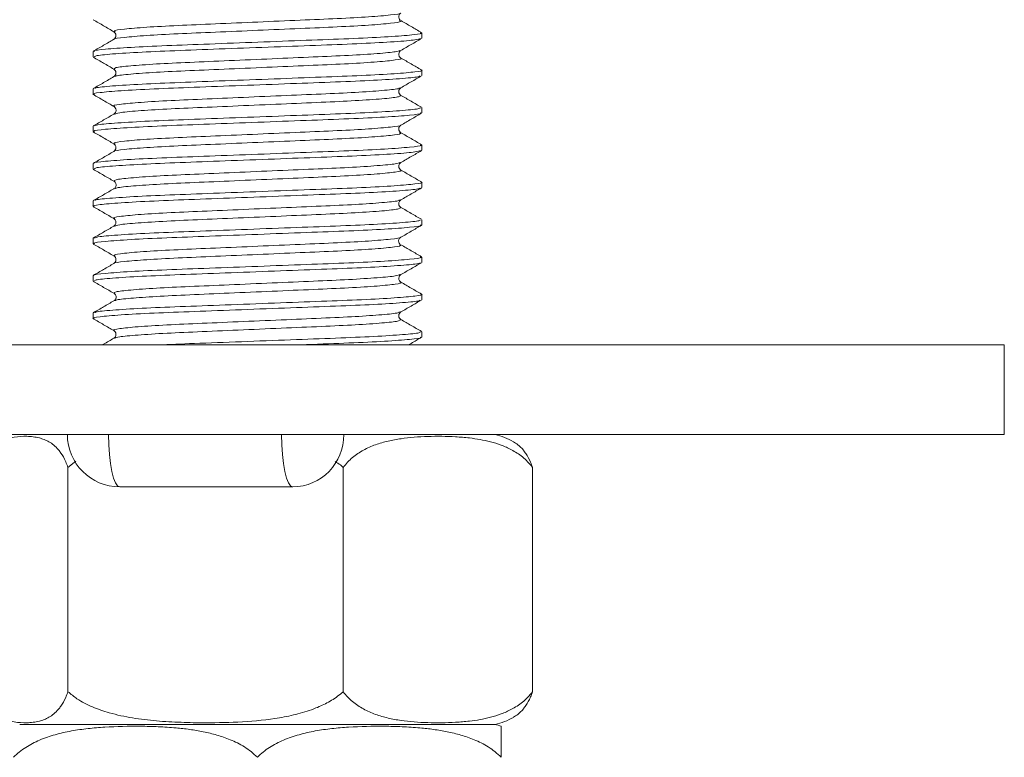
# Model space of a CAD drawing. Header units: millimetres. Extents: x 0 to 210, y 0 to 297.
# Tile 19 of 24: x 106 to 128, y 231 to 247. Entities that reach past the tile are written whole.
import ezdxf

# ---------------------------------------------------------------- set-up
doc = ezdxf.new("R2010")
doc.units = ezdxf.units.MM

msp = doc.modelspace()

# ---------------------------------------------------------------- linework, layer by layer
at = {"color": 179, "linetype": 'Continuous', "lineweight": 15}
for p, q in [((115.284, 246.881), (115.284, 247.001)), ((107.951, 246.584), (107.951, 246.465)), ((115.284, 246.048), (115.284, 246.168)), ((107.951, 245.751), (107.951, 245.631)), ((115.284, 245.215), (115.284, 245.334)), ((107.951, 244.918), (107.951, 244.798)), ((115.284, 244.381), (115.284, 244.501)), ((107.951, 244.084), (107.951, 243.965)), ((115.284, 243.548), (115.284, 243.668)), ((108.43, 243.536), (108.416, 243.524)), ((107.951, 243.251), (107.951, 243.131)), ((115.284, 242.715), (115.284, 242.834)), ((107.951, 242.418), (107.951, 242.298)), ((115.284, 241.881), (115.284, 242.001)), ((107.951, 241.584), (107.951, 241.465)), ((115.284, 241.048), (115.284, 241.168)), ((107.951, 240.751), (107.951, 240.631)), ((115.284, 240.215), (115.284, 240.334)), ((94.951, 240.041), (128.284, 240.041)), ((128.284, 240.041), (128.284, 238.041)), ((94.951, 238.041), (128.284, 238.041)), ((108.297, 238.041), (108.302, 237.813)), ((112.157, 238.041), (112.162, 237.813)), ((108.302, 237.813), (108.316, 237.594)), ((112.162, 237.813), (112.176, 237.594)), ((108.316, 237.594), (108.339, 237.392)), ((112.176, 237.594), (112.199, 237.392)), ((107.391, 237.309), (107.568, 237.445)), ((107.391, 237.309), (107.391, 232.305)), ((108.339, 237.392), (108.37, 237.216)), ((112.199, 237.392), (112.23, 237.216)), ((113.531, 237.309), (113.531, 232.305)), ((117.758, 237.309), (117.758, 232.305)), ((108.37, 237.216), (108.407, 237.071)), ((108.407, 237.071), (108.45, 236.963)), ((112.23, 237.216), (112.267, 237.071)), ((112.267, 237.071), (112.31, 236.963)), ((108.45, 236.963), (108.497, 236.896)), ((108.497, 236.896), (108.545, 236.874)), ((108.545, 236.874), (112.405, 236.874)), ((112.31, 236.963), (112.357, 236.896)), ((112.357, 236.896), (112.405, 236.874)), ((110.491, 231.574), (106.314, 231.574)), ((106.314, 231.574), (116.921, 231.574))]:
    msp.add_line(p, q, dxfattribs=at)
for centre, radius, start, end in [((108.545, 238.041), 1.167, 180, 270), ((112.392, 238.027), 1.154, 270.6695, 0.6542), ((116.582, 236.564), 1.516, 60.3307, 77.0515), ((116.582, 233.051), 1.516, 282.9485, 299.6472), ((116.582, 230.097), 1.516, 71.6256, 77.0515)]:
    msp.add_arc(centre, radius, start, end, dxfattribs=at)
for points, knots in [([(114.809, 247.442), (114.811, 247.441), (114.831, 247.428), (114.613, 247.4), (114.143, 247.358), (113.431, 247.319), (112.574, 247.284), (111.627, 247.242), (110.679, 247.201), (109.819, 247.165), (109.106, 247.127), (108.619, 247.085), (108.388, 247.051), (108.432, 247.032), (108.448, 247.025)], [0, 0, 0, 0, 0.007854, 0.101719, 0.197494, 0.290981, 0.382465, 0.477691, 0.572957, 0.664496, 0.7579, 0.853671, 0.94761, 1, 1, 1, 1]), ([(114.806, 247.287), (114.801, 247.29), (114.79, 247.297), (114.769, 247.337), (114.772, 247.38), (114.785, 247.415), (114.806, 247.432), (114.819, 247.442)], [0, 0, 0, 0, 0.2786549, 0.6111175, 0.7331801, 0.8353083, 1, 1, 1, 1]), ([(107.957, 247.291), (108.034, 247.247), (108.187, 247.158), (108.34, 247.07), (108.416, 247.025)], [0, 0, 0, 0, 0.500046, 1, 1, 1, 1]), ([(114.787, 247.274), (114.803, 247.268), (114.849, 247.249), (114.623, 247.215), (114.141, 247.173), (113.432, 247.134), (112.574, 247.099), (111.627, 247.058), (110.679, 247.016), (109.82, 246.981), (109.104, 246.942), (108.629, 246.9), (108.407, 246.872), (108.427, 246.858), (108.429, 246.857)], [0, 0, 0, 0, 0.0506518, 0.1445151, 0.2402895, 0.3337753, 0.4252582, 0.5204826, 0.615748, 0.707286, 0.8006886, 0.8964583, 0.990397, 1, 1, 1, 1]), ([(115.278, 247.008), (115.202, 247.053), (115.049, 247.141), (114.896, 247.23), (114.819, 247.274)], [0, 0, 0, 0, 0.5000505, 1, 1, 1, 1]), ([(107.985, 246.584), (107.976, 246.588), (107.939, 246.605), (108.196, 246.636), (108.747, 246.678), (109.563, 246.716), (110.545, 246.752), (111.628, 246.793), (112.711, 246.835), (113.69, 246.87), (114.502, 246.909), (115.047, 246.951), (115.299, 246.981), (115.261, 246.998), (115.252, 247.001)], [0, 0, 0, 0, 0.03105, 0.124982, 0.220742, 0.314138, 0.405671, 0.500928, 0.596144, 0.687622, 0.781101, 0.876867, 0.970723, 1, 1, 1, 1]), ([(108.416, 247.025), (108.427, 247.017), (108.45, 247), (108.468, 246.943), (108.451, 246.884), (108.428, 246.866), (108.416, 246.857)], [0, 0, 0, 0, 0.259687, 0.515473, 0.7621, 1, 1, 1, 1]), ([(108.416, 246.857), (108.34, 246.813), (108.187, 246.724), (108.034, 246.636), (107.957, 246.592)], [0, 0, 0, 0, 0.49995, 1, 1, 1, 1]), ([(115.252, 246.874), (115.227, 246.864), (115.17, 246.842), (114.711, 246.803), (113.985, 246.762), (113.053, 246.727), (111.996, 246.687), (110.898, 246.646), (109.874, 246.607), (108.995, 246.571), (108.348, 246.53), (107.986, 246.493), (107.984, 246.473), (107.984, 246.465)], [0, 0, 0, 0, 0.073924, 0.171347, 0.267853, 0.360726, 0.456799, 0.554348, 0.649111, 0.742715, 0.839971, 0.93679, 1, 1, 1, 1]), ([(114.819, 246.609), (114.896, 246.653), (115.049, 246.741), (115.202, 246.83), (115.278, 246.874)], [0, 0, 0, 0, 0.499949, 1, 1, 1, 1]), ([(114.795, 246.608), (114.774, 246.599), (114.724, 246.577), (114.324, 246.539), (113.689, 246.498), (112.873, 246.463), (111.949, 246.423), (110.988, 246.381), (110.092, 246.343), (109.323, 246.307), (108.753, 246.265), (108.421, 246.226), (108.425, 246.203), (108.426, 246.192)], [0, 0, 0, 0, 0.070293, 0.165839, 0.260487, 0.351569, 0.445791, 0.541462, 0.634398, 0.726197, 0.821581, 0.916535, 1, 1, 1, 1]), ([(114.819, 246.44), (114.813, 246.445), (114.799, 246.454), (114.783, 246.476), (114.772, 246.502), (114.769, 246.548), (114.797, 246.596), (114.811, 246.604), (114.819, 246.609)], [0, 0, 0, 0, 0.0582756, 0.1247475, 0.2032391, 0.2987932, 0.5677433, 1, 1, 1, 1]), ([(107.957, 246.457), (108.034, 246.413), (108.187, 246.325), (108.34, 246.236), (108.416, 246.192)], [0, 0, 0, 0, 0.500051, 1, 1, 1, 1]), ([(114.797, 246.441), (114.808, 246.438), (114.872, 246.423), (114.722, 246.396), (114.334, 246.354), (113.687, 246.313), (112.874, 246.278), (111.949, 246.238), (110.988, 246.196), (110.092, 246.158), (109.322, 246.122), (108.759, 246.081), (108.457, 246.047), (108.45, 246.029), (108.449, 246.024)], [0, 0, 0, 0, 0.020205, 0.112563, 0.208177, 0.302891, 0.394037, 0.488326, 0.584064, 0.677065, 0.768929, 0.86438, 0.959401, 1, 1, 1, 1]), ([(115.278, 246.175), (115.202, 246.219), (115.049, 246.308), (114.896, 246.396), (114.819, 246.44)], [0, 0, 0, 0, 0.500051, 1, 1, 1, 1]), ([(107.995, 245.759), (107.997, 245.764), (108.003, 245.782), (108.351, 245.816), (108.995, 245.858), (109.874, 245.894), (110.898, 245.932), (111.996, 245.974), (113.053, 246.014), (113.982, 246.049), (114.722, 246.089), (115.165, 246.131), (115.337, 246.158), (115.266, 246.173), (115.254, 246.175)], [0, 0, 0, 0, 0.043068, 0.138061, 0.233484, 0.325323, 0.418298, 0.514007, 0.608269, 0.699391, 0.794077, 0.889662, 0.981995, 1, 1, 1, 1]), ([(108.416, 246.192), (108.428, 246.183), (108.45, 246.166), (108.468, 246.108), (108.45, 246.05), (108.428, 246.032), (108.416, 246.024)], [0, 0, 0, 0, 0.24856, 0.500003, 0.751443, 1, 1, 1, 1]), ([(115.241, 246.04), (115.24, 246.035), (115.236, 246.017), (114.894, 245.984), (114.256, 245.942), (113.38, 245.906), (112.359, 245.868), (111.261, 245.826), (110.202, 245.786), (109.27, 245.751), (108.526, 245.71), (108.077, 245.669), (107.9, 245.641), (107.971, 245.626), (107.983, 245.624)], [0, 0, 0, 0, 0.041255, 0.136194, 0.231645, 0.32356, 0.416438, 0.512129, 0.606456, 0.697564, 0.792185, 0.887791, 0.980222, 1, 1, 1, 1]), ([(108.416, 246.024), (108.34, 245.98), (108.187, 245.891), (108.034, 245.803), (107.957, 245.758)], [0, 0, 0, 0, 0.4999494, 1, 1, 1, 1]), ([(114.819, 245.775), (114.896, 245.82), (115.049, 245.908), (115.202, 245.997), (115.278, 246.041)], [0, 0, 0, 0, 0.49995, 1, 1, 1, 1]), ([(114.787, 245.775), (114.786, 245.77), (114.782, 245.753), (114.485, 245.719), (113.927, 245.678), (113.16, 245.641), (112.266, 245.604), (111.306, 245.562), (110.379, 245.522), (109.563, 245.487), (108.912, 245.446), (108.518, 245.404), (108.364, 245.377), (108.428, 245.361), (108.44, 245.358)], [0, 0, 0, 0, 0.038769, 0.133736, 0.229217, 0.321158, 0.414062, 0.509783, 0.604138, 0.69527, 0.789921, 0.885556, 0.978013, 1, 1, 1, 1]), ([(114.819, 245.607), (114.808, 245.616), (114.786, 245.633), (114.767, 245.69), (114.784, 245.748), (114.808, 245.766), (114.819, 245.775)], [0, 0, 0, 0, 0.26052, 0.516458, 0.762651, 1, 1, 1, 1]), ([(107.957, 245.624), (108.034, 245.58), (108.187, 245.491), (108.34, 245.403), (108.416, 245.359)], [0, 0, 0, 0, 0.50005, 1, 1, 1, 1]), ([(114.807, 245.607), (114.81, 245.597), (114.817, 245.574), (114.491, 245.535), (113.926, 245.493), (113.161, 245.457), (112.266, 245.419), (111.306, 245.377), (110.38, 245.337), (109.561, 245.302), (108.922, 245.261), (108.515, 245.223), (108.462, 245.2), (108.439, 245.191)], [0, 0, 0, 0, 0.081518, 0.1764199, 0.2718359, 0.3637133, 0.4565535, 0.5522094, 0.6464996, 0.7375692, 0.8321547, 0.9277241, 1, 1, 1, 1]), ([(115.278, 245.342), (115.202, 245.386), (115.049, 245.474), (114.896, 245.563), (114.819, 245.607)], [0, 0, 0, 0, 0.500051, 1, 1, 1, 1]), ([(108.416, 245.19), (108.34, 245.146), (108.187, 245.058), (108.034, 244.969), (107.957, 244.925)], [0, 0, 0, 0, 0.499949, 1, 1, 1, 1]), ([(115.252, 245.215), (115.261, 245.211), (115.299, 245.195), (115.047, 245.164), (114.503, 245.122), (113.691, 245.084), (112.711, 245.048), (111.629, 245.007), (110.546, 244.965), (109.564, 244.93), (108.747, 244.891), (108.196, 244.849), (107.939, 244.818), (107.976, 244.802), (107.985, 244.798)], [0, 0, 0, 0, 0.029215, 0.123068, 0.218834, 0.312316, 0.403792, 0.499006, 0.594265, 0.6858, 0.779193, 0.874954, 0.968888, 1, 1, 1, 1]), ([(107.981, 244.925), (108.008, 244.935), (108.069, 244.958), (108.537, 244.997), (109.268, 245.038), (110.203, 245.072), (111.261, 245.113), (112.359, 245.154), (113.381, 245.192), (114.256, 245.229), (114.898, 245.27), (115.253, 245.307), (115.251, 245.327), (115.251, 245.334)], [0, 0, 0, 0, 0.075931, 0.173369, 0.269806, 0.362661, 0.458796, 0.556323, 0.650982, 0.744659, 0.841942, 0.938701, 1, 1, 1, 1]), ([(108.416, 245.359), (108.425, 245.354), (108.439, 245.346), (108.466, 245.297), (108.463, 245.252), (108.451, 245.218), (108.429, 245.201), (108.416, 245.19)], [0, 0, 0, 0, 0.423518, 0.693164, 0.79054, 0.871225, 1, 1, 1, 1]), ([(114.819, 244.942), (114.896, 244.986), (115.049, 245.075), (115.202, 245.163), (115.278, 245.208)], [0, 0, 0, 0, 0.49995, 1, 1, 1, 1]), ([(107.957, 244.791), (108.034, 244.747), (108.187, 244.658), (108.34, 244.57), (108.416, 244.525)], [0, 0, 0, 0, 0.50005, 1, 1, 1, 1]), ([(114.809, 244.942), (114.811, 244.941), (114.831, 244.928), (114.613, 244.9), (114.144, 244.858), (113.431, 244.819), (112.575, 244.784), (111.628, 244.742), (110.68, 244.701), (109.82, 244.665), (109.107, 244.627), (108.62, 244.585), (108.388, 244.551), (108.432, 244.532), (108.448, 244.525)], [0, 0, 0, 0, 0.007761, 0.101622, 0.197396, 0.290885, 0.382366, 0.477589, 0.572856, 0.664396, 0.757795, 0.853565, 0.947506, 1, 1, 1, 1]), ([(114.787, 244.774), (114.803, 244.768), (114.849, 244.749), (114.623, 244.715), (114.141, 244.673), (113.432, 244.634), (112.575, 244.599), (111.628, 244.558), (110.679, 244.516), (109.82, 244.481), (109.104, 244.442), (108.629, 244.4), (108.407, 244.372), (108.427, 244.358), (108.429, 244.357)], [0, 0, 0, 0, 0.050586, 0.144447, 0.240222, 0.333711, 0.425193, 0.520416, 0.615684, 0.707224, 0.800624, 0.896394, 0.990336, 1, 1, 1, 1]), ([(114.819, 244.774), (114.808, 244.782), (114.785, 244.8), (114.767, 244.858), (114.785, 244.916), (114.808, 244.933), (114.82, 244.942)], [0, 0, 0, 0, 0.248475, 0.500016, 0.75154, 1, 1, 1, 1]), ([(115.278, 244.508), (115.202, 244.553), (115.049, 244.641), (114.896, 244.729), (114.819, 244.774)], [0, 0, 0, 0, 0.500051, 1, 1, 1, 1]), ([(108.416, 244.357), (108.34, 244.313), (108.187, 244.224), (108.034, 244.136), (107.957, 244.092)], [0, 0, 0, 0, 0.4999495, 1, 1, 1, 1]), ([(107.975, 244.092), (107.972, 244.093), (107.948, 244.107), (108.202, 244.136), (108.746, 244.178), (109.564, 244.216), (110.545, 244.252), (111.629, 244.293), (112.711, 244.335), (113.691, 244.37), (114.503, 244.409), (115.047, 244.451), (115.299, 244.481), (115.261, 244.498), (115.252, 244.501)], [0, 0, 0, 0, 0.012713, 0.108431, 0.20601, 0.301177, 0.39445, 0.491517, 0.58854, 0.681753, 0.77701, 0.874595, 0.970231, 1, 1, 1, 1]), ([(115.252, 244.374), (115.228, 244.364), (115.171, 244.342), (114.711, 244.303), (113.985, 244.262), (113.053, 244.227), (111.997, 244.187), (110.899, 244.146), (109.875, 244.108), (108.996, 244.071), (108.348, 244.03), (107.986, 243.993), (107.984, 243.973), (107.984, 243.965)], [0, 0, 0, 0, 0.073909, 0.171325, 0.267828, 0.360697, 0.456762, 0.554307, 0.649067, 0.742663, 0.839913, 0.936729, 1, 1, 1, 1]), ([(108.416, 244.526), (108.427, 244.517), (108.45, 244.499), (108.468, 244.441), (108.45, 244.383), (108.427, 244.366), (108.416, 244.357)], [0, 0, 0, 0, 0.2482988, 0.4999957, 0.7516969, 1, 1, 1, 1]), ([(114.819, 244.109), (114.896, 244.153), (115.049, 244.241), (115.202, 244.33), (115.278, 244.374)], [0, 0, 0, 0, 0.49995, 1, 1, 1, 1]), ([(114.795, 244.108), (114.774, 244.099), (114.724, 244.077), (114.325, 244.039), (113.69, 243.998), (112.874, 243.963), (111.95, 243.923), (110.989, 243.881), (110.092, 243.843), (109.324, 243.807), (108.754, 243.765), (108.421, 243.726), (108.425, 243.703), (108.426, 243.692)], [0, 0, 0, 0, 0.070283, 0.165827, 0.260474, 0.351554, 0.445772, 0.541441, 0.634378, 0.726172, 0.821552, 0.916506, 1, 1, 1, 1]), ([(114.82, 243.94), (114.808, 243.949), (114.785, 243.967), (114.767, 244.025), (114.785, 244.082), (114.808, 244.1), (114.82, 244.109)], [0, 0, 0, 0, 0.2484, 0.499986, 0.751586, 1, 1, 1, 1]), ([(107.957, 243.958), (108.034, 243.913), (108.187, 243.825), (108.34, 243.736), (108.416, 243.692)], [0, 0, 0, 0, 0.50005, 1, 1, 1, 1]), ([(114.797, 243.941), (114.808, 243.938), (114.872, 243.923), (114.722, 243.896), (114.334, 243.854), (113.687, 243.813), (112.875, 243.778), (111.95, 243.738), (110.989, 243.696), (110.092, 243.658), (109.322, 243.622), (108.76, 243.581), (108.457, 243.547), (108.45, 243.529), (108.449, 243.524)], [0, 0, 0, 0, 0.020117, 0.112469, 0.208079, 0.302792, 0.393935, 0.488218, 0.583954, 0.676955, 0.768813, 0.86426, 0.95928, 1, 1, 1, 1]), ([(115.278, 243.675), (115.202, 243.719), (115.049, 243.808), (114.896, 243.896), (114.819, 243.94)], [0, 0, 0, 0, 0.50005, 1, 1, 1, 1]), ([(107.995, 243.259), (107.997, 243.264), (108.003, 243.282), (108.351, 243.316), (108.995, 243.358), (109.875, 243.394), (110.899, 243.432), (111.997, 243.474), (113.054, 243.514), (113.983, 243.549), (114.722, 243.59), (115.165, 243.631), (115.337, 243.658), (115.266, 243.673), (115.254, 243.675)], [0, 0, 0, 0, 0.043185, 0.138177, 0.233595, 0.325429, 0.418404, 0.514112, 0.608368, 0.699488, 0.794173, 0.889755, 0.982082, 1, 1, 1, 1]), ([(108.416, 243.692), (108.423, 243.687), (108.437, 243.678), (108.454, 243.656), (108.465, 243.628), (108.467, 243.598), (108.459, 243.569), (108.451, 243.557), (108.446, 243.55)], [0, 0, 0, 0, 0.092208, 0.197961, 0.325046, 0.487989, 0.706024, 1, 1, 1, 1]), ([(115.241, 243.54), (115.24, 243.535), (115.236, 243.517), (114.895, 243.484), (114.257, 243.442), (113.381, 243.406), (112.359, 243.368), (111.262, 243.326), (110.203, 243.286), (109.271, 243.251), (108.527, 243.21), (108.077, 243.169), (107.9, 243.141), (107.971, 243.126), (107.983, 243.124)], [0, 0, 0, 0, 0.041205, 0.136141, 0.231593, 0.323511, 0.416384, 0.512075, 0.606404, 0.69751, 0.79213, 0.887735, 0.980169, 1, 1, 1, 1]), ([(108.416, 243.524), (108.34, 243.48), (108.187, 243.391), (108.034, 243.303), (107.957, 243.258)], [0, 0, 0, 0, 0.49995, 1, 1, 1, 1]), ([(114.819, 243.275), (114.896, 243.32), (115.049, 243.408), (115.202, 243.497), (115.278, 243.541)], [0, 0, 0, 0, 0.499949, 1, 1, 1, 1]), ([(114.787, 243.275), (114.786, 243.27), (114.782, 243.253), (114.485, 243.219), (113.928, 243.178), (113.161, 243.141), (112.267, 243.104), (111.306, 243.062), (110.38, 243.022), (109.564, 242.987), (108.913, 242.946), (108.518, 242.904), (108.364, 242.877), (108.428, 242.861), (108.44, 242.858)], [0, 0, 0, 0, 0.038716, 0.133681, 0.229163, 0.321105, 0.414005, 0.509726, 0.604082, 0.695214, 0.789861, 0.885496, 0.977956, 1, 1, 1, 1]), ([(114.819, 243.107), (114.809, 243.115), (114.789, 243.129), (114.767, 243.184), (114.781, 243.246), (114.807, 243.266), (114.819, 243.275)], [0, 0, 0, 0, 0.310303, 0.576944, 0.801592, 1, 1, 1, 1]), ([(107.957, 243.124), (108.034, 243.08), (108.187, 242.991), (108.34, 242.903), (108.416, 242.859)], [0, 0, 0, 0, 0.5000506, 1, 1, 1, 1]), ([(114.807, 243.107), (114.81, 243.097), (114.817, 243.074), (114.491, 243.035), (113.926, 242.993), (113.161, 242.957), (112.267, 242.919), (111.306, 242.877), (110.38, 242.837), (109.561, 242.802), (108.922, 242.761), (108.515, 242.723), (108.462, 242.7), (108.439, 242.691)], [0, 0, 0, 0, 0.0814953, 0.1763959, 0.2718134, 0.3636941, 0.4565315, 0.5521873, 0.6464803, 0.73755, 0.8321339, 0.9277045, 1, 1, 1, 1]), ([(115.278, 242.842), (115.202, 242.886), (115.049, 242.974), (114.896, 243.063), (114.819, 243.107)], [0, 0, 0, 0, 0.50005, 1, 1, 1, 1]), ([(107.981, 242.425), (108.008, 242.435), (108.069, 242.458), (108.537, 242.497), (109.268, 242.538), (110.204, 242.573), (111.262, 242.613), (112.359, 242.654), (113.381, 242.692), (114.256, 242.729), (114.898, 242.77), (115.253, 242.807), (115.251, 242.827), (115.251, 242.834)], [0, 0, 0, 0, 0.075952, 0.173396, 0.269835, 0.362694, 0.458837, 0.556368, 0.651027, 0.744712, 0.842001, 0.938762, 1, 1, 1, 1]), ([(108.416, 242.859), (108.428, 242.85), (108.45, 242.832), (108.468, 242.775), (108.45, 242.717), (108.428, 242.699), (108.416, 242.69)], [0, 0, 0, 0, 0.248556, 0.4999975, 0.7514415, 1, 1, 1, 1]), ([(108.416, 242.69), (108.34, 242.646), (108.187, 242.558), (108.034, 242.469), (107.957, 242.425)], [0, 0, 0, 0, 0.499949, 1, 1, 1, 1]), ([(115.252, 242.715), (115.261, 242.711), (115.299, 242.695), (115.048, 242.664), (114.503, 242.622), (113.691, 242.584), (112.712, 242.548), (111.63, 242.507), (110.546, 242.465), (109.564, 242.43), (108.748, 242.391), (108.197, 242.349), (107.939, 242.318), (107.976, 242.302), (107.985, 242.298)], [0, 0, 0, 0, 0.029152, 0.123003, 0.218769, 0.312254, 0.403728, 0.498941, 0.594201, 0.685738, 0.779128, 0.874889, 0.968825, 1, 1, 1, 1]), ([(114.819, 242.442), (114.896, 242.486), (115.049, 242.575), (115.202, 242.663), (115.278, 242.708)], [0, 0, 0, 0, 0.499949, 1, 1, 1, 1]), ([(114.809, 242.442), (114.811, 242.441), (114.832, 242.428), (114.613, 242.4), (114.144, 242.358), (113.432, 242.319), (112.576, 242.284), (111.628, 242.242), (110.68, 242.201), (109.82, 242.165), (109.107, 242.127), (108.62, 242.085), (108.388, 242.051), (108.432, 242.032), (108.448, 242.025)], [0, 0, 0, 0, 0.007719, 0.1015783, 0.1973543, 0.2908472, 0.3823276, 0.4775503, 0.5728199, 0.6643632, 0.7577611, 0.8535317, 0.9474769, 1, 1, 1, 1]), ([(114.806, 242.286), (114.801, 242.288), (114.794, 242.292), (114.776, 242.32), (114.769, 242.348), (114.77, 242.378), (114.781, 242.406), (114.798, 242.428), (114.813, 242.438), (114.819, 242.442)], [0, 0, 0, 0, 0.329262, 0.525288, 0.671169, 0.780665, 0.866378, 0.937779, 1, 1, 1, 1]), ([(107.957, 242.291), (108.034, 242.247), (108.187, 242.158), (108.34, 242.07), (108.416, 242.025)], [0, 0, 0, 0, 0.5000506, 1, 1, 1, 1]), ([(114.787, 242.274), (114.803, 242.268), (114.849, 242.249), (114.623, 242.215), (114.142, 242.173), (113.433, 242.134), (112.575, 242.099), (111.628, 242.058), (110.68, 242.016), (109.821, 241.981), (109.105, 241.942), (108.63, 241.9), (108.407, 241.872), (108.427, 241.858), (108.429, 241.857)], [0, 0, 0, 0, 0.050584, 0.144433, 0.240198, 0.333681, 0.425151, 0.520363, 0.615622, 0.707155, 0.800542, 0.896302, 0.990237, 1, 1, 1, 1]), ([(115.278, 242.008), (115.202, 242.053), (115.049, 242.141), (114.896, 242.23), (114.819, 242.274)], [0, 0, 0, 0, 0.500051, 1, 1, 1, 1]), ([(107.975, 241.592), (107.972, 241.593), (107.948, 241.607), (108.202, 241.636), (108.746, 241.678), (109.565, 241.716), (110.546, 241.752), (111.63, 241.793), (112.712, 241.835), (113.691, 241.87), (114.503, 241.909), (115.048, 241.951), (115.299, 241.982), (115.261, 241.998), (115.252, 242.001)], [0, 0, 0, 0, 0.012816, 0.108533, 0.206108, 0.301268, 0.394539, 0.491604, 0.588622, 0.681829, 0.777085, 0.874666, 0.970295, 1, 1, 1, 1]), ([(108.416, 242.025), (108.428, 242.016), (108.455, 241.994), (108.468, 241.932), (108.445, 241.877), (108.426, 241.864), (108.416, 241.857)], [0, 0, 0, 0, 0.183832, 0.399434, 0.667285, 1, 1, 1, 1]), ([(108.416, 241.857), (108.34, 241.813), (108.187, 241.724), (108.034, 241.636), (107.957, 241.592)], [0, 0, 0, 0, 0.499949, 1, 1, 1, 1]), ([(115.252, 241.874), (115.227, 241.864), (115.171, 241.842), (114.712, 241.803), (113.986, 241.762), (113.054, 241.727), (111.998, 241.687), (110.9, 241.646), (109.875, 241.608), (108.996, 241.571), (108.348, 241.53), (107.986, 241.493), (107.984, 241.473), (107.984, 241.465)], [0, 0, 0, 0, 0.07378, 0.171202, 0.267714, 0.36059, 0.456659, 0.554211, 0.648981, 0.742581, 0.839836, 0.93666, 1, 1, 1, 1]), ([(114.819, 241.609), (114.896, 241.653), (115.049, 241.741), (115.202, 241.83), (115.278, 241.874)], [0, 0, 0, 0, 0.4999494, 1, 1, 1, 1]), ([(107.957, 241.457), (108.034, 241.413), (108.187, 241.325), (108.34, 241.236), (108.416, 241.192)], [0, 0, 0, 0, 0.500051, 1, 1, 1, 1]), ([(114.795, 241.608), (114.774, 241.599), (114.724, 241.577), (114.325, 241.539), (113.69, 241.498), (112.875, 241.463), (111.95, 241.423), (110.989, 241.381), (110.093, 241.343), (109.324, 241.307), (108.754, 241.265), (108.421, 241.226), (108.425, 241.203), (108.426, 241.192)], [0, 0, 0, 0, 0.070149, 0.165694, 0.260345, 0.351428, 0.445645, 0.541317, 0.634259, 0.726052, 0.821434, 0.916392, 1, 1, 1, 1]), ([(114.819, 241.44), (114.807, 241.45), (114.779, 241.473), (114.767, 241.536), (114.792, 241.591), (114.809, 241.602), (114.819, 241.609)], [0, 0, 0, 0, 0.168713, 0.374439, 0.642981, 1, 1, 1, 1]), ([(114.797, 241.441), (114.808, 241.438), (114.872, 241.423), (114.723, 241.396), (114.335, 241.354), (113.688, 241.313), (112.875, 241.278), (111.95, 241.238), (110.989, 241.196), (110.093, 241.158), (109.323, 241.122), (108.76, 241.081), (108.457, 241.047), (108.45, 241.029), (108.449, 241.024)], [0, 0, 0, 0, 0.020042, 0.112391, 0.208002, 0.302718, 0.393863, 0.488144, 0.583882, 0.676887, 0.768743, 0.86419, 0.959213, 1, 1, 1, 1]), ([(115.278, 241.175), (115.202, 241.219), (115.049, 241.308), (114.896, 241.396), (114.819, 241.44)], [0, 0, 0, 0, 0.500051, 1, 1, 1, 1]), ([(115.241, 241.04), (115.24, 241.035), (115.236, 241.017), (114.895, 240.984), (114.258, 240.942), (113.382, 240.906), (112.36, 240.868), (111.263, 240.826), (110.204, 240.786), (109.271, 240.751), (108.527, 240.711), (108.077, 240.669), (107.9, 240.641), (107.971, 240.626), (107.983, 240.624)], [0, 0, 0, 0, 0.041116, 0.136051, 0.231506, 0.323427, 0.416298, 0.51199, 0.606321, 0.697429, 0.792047, 0.887654, 0.980093, 1, 1, 1, 1]), ([(108.416, 241.024), (108.34, 240.979), (108.187, 240.891), (108.034, 240.803), (107.957, 240.758)], [0, 0, 0, 0, 0.499949, 1, 1, 1, 1]), ([(107.995, 240.759), (107.997, 240.764), (108.003, 240.782), (108.352, 240.816), (108.996, 240.858), (109.875, 240.894), (110.9, 240.932), (111.998, 240.974), (113.055, 241.014), (113.983, 241.049), (114.723, 241.09), (115.165, 241.131), (115.337, 241.158), (115.266, 241.173), (115.254, 241.175)], [0, 0, 0, 0, 0.043253, 0.138248, 0.233666, 0.325499, 0.418478, 0.514188, 0.608442, 0.699564, 0.794253, 0.889835, 0.98216, 1, 1, 1, 1]), ([(108.416, 241.192), (108.424, 241.188), (108.435, 241.183), (108.459, 241.147), (108.467, 241.119), (108.466, 241.088), (108.455, 241.06), (108.437, 241.038), (108.423, 241.028), (108.416, 241.024)], [0, 0, 0, 0, 0.483832, 0.638353, 0.751263, 0.8343, 0.898574, 0.952465, 1, 1, 1, 1]), ([(114.819, 240.775), (114.896, 240.82), (115.049, 240.908), (115.202, 240.997), (115.278, 241.041)], [0, 0, 0, 0, 0.4999495, 1, 1, 1, 1]), ([(107.957, 240.624), (108.034, 240.58), (108.187, 240.491), (108.34, 240.403), (108.416, 240.359)], [0, 0, 0, 0, 0.50005, 1, 1, 1, 1]), ([(114.787, 240.775), (114.786, 240.77), (114.782, 240.753), (114.485, 240.719), (113.928, 240.678), (113.161, 240.641), (112.267, 240.604), (111.307, 240.562), (110.38, 240.522), (109.564, 240.487), (108.913, 240.446), (108.518, 240.404), (108.364, 240.377), (108.428, 240.361), (108.44, 240.358)], [0, 0, 0, 0, 0.038627, 0.133591, 0.229075, 0.321022, 0.41392, 0.509641, 0.604002, 0.695134, 0.789781, 0.885418, 0.977883, 1, 1, 1, 1]), ([(114.807, 240.607), (114.81, 240.597), (114.817, 240.574), (114.491, 240.535), (113.926, 240.493), (113.162, 240.457), (112.267, 240.419), (111.307, 240.377), (110.381, 240.337), (109.562, 240.302), (108.922, 240.261), (108.515, 240.223), (108.462, 240.2), (108.439, 240.191)], [0, 0, 0, 0, 0.081429, 0.176325, 0.271741, 0.363622, 0.456453, 0.552105, 0.646398, 0.737465, 0.832043, 0.927612, 1, 1, 1, 1]), ([(114.819, 240.607), (114.808, 240.616), (114.785, 240.633), (114.767, 240.691), (114.785, 240.749), (114.808, 240.767), (114.819, 240.775)], [0, 0, 0, 0, 0.248556, 0.499998, 0.751442, 1, 1, 1, 1]), ([(115.278, 240.342), (115.202, 240.386), (115.049, 240.474), (114.896, 240.563), (114.819, 240.607)], [0, 0, 0, 0, 0.50005, 1, 1, 1, 1]), ([(108.416, 240.359), (108.426, 240.352), (108.444, 240.339), (108.468, 240.285), (108.455, 240.222), (108.429, 240.2), (108.416, 240.191)], [0, 0, 0, 0, 0.336938, 0.605284, 0.819021, 1, 1, 1, 1]), ([(108.416, 240.19), (108.34, 240.146), (108.253, 240.096), (108.167, 240.046), (108.157, 240.041)], [0, 0, 0, 0, 0.886254, 1, 1, 1, 1]), ([(109.4, 240.041), (109.663, 240.051), (110.227, 240.074), (111.265, 240.113), (112.359, 240.154), (113.382, 240.192), (114.257, 240.229), (114.899, 240.27), (115.253, 240.307), (115.251, 240.327), (115.251, 240.334)], [0, 0, 0, 0, 0.116425, 0.249736, 0.384968, 0.516215, 0.646119, 0.781017, 0.91518, 1, 1, 1, 1]), ([(115.252, 240.215), (115.261, 240.211), (115.299, 240.195), (115.048, 240.164), (114.504, 240.122), (113.688, 240.083), (112.997, 240.059), (112.587, 240.043), (112.525, 240.041)], [0, 0, 0, 0, 0.069264, 0.292716, 0.520735, 0.743329, 0.961125, 1, 1, 1, 1]), ([(114.99, 240.041), (115.009, 240.052), (115.106, 240.108), (115.202, 240.163), (115.278, 240.208)], [0, 0, 0, 0, 0.204502, 1, 1, 1, 1]), ([(105.478, 237.309), (105.493, 237.349), (105.538, 237.472), (105.609, 237.595), (105.703, 237.722), (105.805, 237.821), (105.932, 237.901), (106.063, 237.953), (106.243, 237.996), (106.427, 238.007), (106.614, 237.994), (106.743, 237.97), (106.861, 237.933), (106.968, 237.883), (107.074, 237.81), (107.164, 237.724), (107.254, 237.605), (107.327, 237.481), (107.375, 237.353), (107.391, 237.309)], [0, 0, 0, 0, 0.028949, 0.088332, 0.118666, 0.182678, 0.247392, 0.313348, 0.379495, 0.519426, 0.589636, 0.659923, 0.713787, 0.767761, 0.8223, 0.877204, 0.907348, 0.968608, 1, 1, 1, 1]), ([(113.531, 237.309), (113.564, 237.349), (113.665, 237.472), (113.82, 237.595), (114.029, 237.722), (114.254, 237.821), (114.535, 237.901), (114.823, 237.953), (115.221, 237.996), (115.628, 238.007), (116.04, 237.994), (116.325, 237.97), (116.586, 237.933), (116.822, 237.883), (117.057, 237.81), (117.255, 237.724), (117.454, 237.605), (117.616, 237.481), (117.722, 237.353), (117.758, 237.309)], [0, 0, 0, 0, 0.028949, 0.088332, 0.118666, 0.182678, 0.247392, 0.313348, 0.379495, 0.519426, 0.589636, 0.659923, 0.713787, 0.767761, 0.8223, 0.877204, 0.907348, 0.968608, 1, 1, 1, 1]), ([(117.758, 237.309), (117.743, 237.349), (117.697, 237.472), (117.627, 237.595), (117.532, 237.722), (117.439, 237.814), (117.364, 237.859), (117.331, 237.878)], [0, 0, 0, 0, 0.123974, 0.378287, 0.508196, 0.782332, 1, 1, 1, 1]), ([(113.356, 237.439), (113.395, 237.415), (113.457, 237.376), (113.511, 237.328), (113.531, 237.309)], [0, 0, 0, 0, 0.622901, 1, 1, 1, 1]), ([(105.478, 232.305), (105.493, 232.265), (105.538, 232.143), (105.609, 232.02), (105.703, 231.892), (105.805, 231.794), (105.932, 231.713), (106.063, 231.661), (106.243, 231.619), (106.427, 231.608), (106.614, 231.621), (106.743, 231.644), (106.861, 231.681), (106.968, 231.732), (107.074, 231.804), (107.164, 231.891), (107.254, 232.009), (107.327, 232.134), (107.375, 232.262), (107.391, 232.305)], [0, 0, 0, 0, 0.028949, 0.088332, 0.118666, 0.182678, 0.247392, 0.313348, 0.379495, 0.519426, 0.589636, 0.659923, 0.713787, 0.767761, 0.8223, 0.877204, 0.907348, 0.968608, 1, 1, 1, 1]), ([(107.391, 232.305), (107.457, 232.252), (107.624, 232.115), (107.937, 231.958), (108.353, 231.814), (108.834, 231.713), (109.37, 231.65), (109.914, 231.619), (110.554, 231.608), (111.289, 231.626), (111.979, 231.692), (112.526, 231.805), (112.893, 231.921), (113.21, 232.069), (113.41, 232.199), (113.511, 232.287), (113.531, 232.305)], [0, 0, 0, 0, 0.039349, 0.099776, 0.161719, 0.244987, 0.329083, 0.414458, 0.5, 0.629042, 0.758749, 0.82401, 0.889906, 0.938108, 0.987272, 1, 1, 1, 1]), ([(113.531, 232.305), (113.564, 232.265), (113.665, 232.143), (113.82, 232.02), (114.029, 231.892), (114.254, 231.794), (114.535, 231.713), (114.823, 231.661), (115.221, 231.619), (115.628, 231.608), (116.04, 231.621), (116.325, 231.644), (116.586, 231.681), (116.822, 231.732), (117.057, 231.804), (117.255, 231.891), (117.454, 232.009), (117.616, 232.134), (117.722, 232.262), (117.758, 232.305)], [0, 0, 0, 0, 0.028949, 0.088332, 0.118666, 0.182678, 0.247392, 0.313348, 0.379495, 0.519426, 0.589636, 0.659923, 0.713787, 0.767761, 0.8223, 0.877204, 0.907348, 0.968608, 1, 1, 1, 1]), ([(117.758, 232.305), (117.743, 232.265), (117.697, 232.143), (117.627, 232.02), (117.532, 231.893), (117.439, 231.8), (117.364, 231.756), (117.331, 231.736)], [0, 0, 0, 0, 0.12392, 0.378123, 0.507975, 0.781993, 1, 1, 1, 1]), ([(106.176, 230.843), (106.219, 230.883), (106.348, 231.005), (106.548, 231.128), (106.817, 231.256), (107.107, 231.354), (107.469, 231.435), (107.839, 231.487), (108.352, 231.529), (108.875, 231.54), (109.406, 231.527), (109.773, 231.504), (110.109, 231.467), (110.413, 231.416), (110.716, 231.344), (110.97, 231.257), (111.227, 231.139), (111.435, 231.014), (111.572, 230.886), (111.618, 230.843)], [0, 0, 0, 0, 0.028949, 0.088332, 0.118666, 0.182678, 0.247392, 0.313348, 0.379495, 0.519426, 0.589636, 0.659923, 0.713787, 0.767761, 0.8223, 0.877204, 0.907348, 0.968608, 1, 1, 1, 1]), ([(111.618, 230.843), (111.66, 230.883), (111.79, 231.005), (111.99, 231.128), (112.259, 231.256), (112.548, 231.354), (112.91, 231.435), (113.28, 231.487), (113.794, 231.529), (114.317, 231.54), (114.848, 231.527), (115.215, 231.504), (115.55, 231.467), (115.855, 231.416), (116.158, 231.344), (116.412, 231.257), (116.669, 231.139), (116.877, 231.014), (117.013, 230.886), (117.059, 230.843)], [0, 0, 0, 0, 0.028949, 0.088332, 0.118666, 0.182678, 0.247392, 0.313348, 0.379495, 0.519426, 0.589636, 0.659923, 0.713787, 0.767761, 0.8223, 0.877204, 0.907348, 0.968608, 1, 1, 1, 1]), ([(117.059, 230.843), (117.059, 230.896), (117.059, 231.033), (117.059, 231.19), (117.059, 231.334), (117.059, 231.435), (117.059, 231.498), (117.059, 231.53), (117.059, 231.534), (117.059, 231.535)], [0, 0, 0, 0, 0.0787, 0.199556, 0.323444, 0.489983, 0.658178, 0.828933, 1, 1, 1, 1])]:
    msp.add_open_spline(points, degree=3, knots=knots, dxfattribs=at)

doc.saveas('drawing.dxf')
